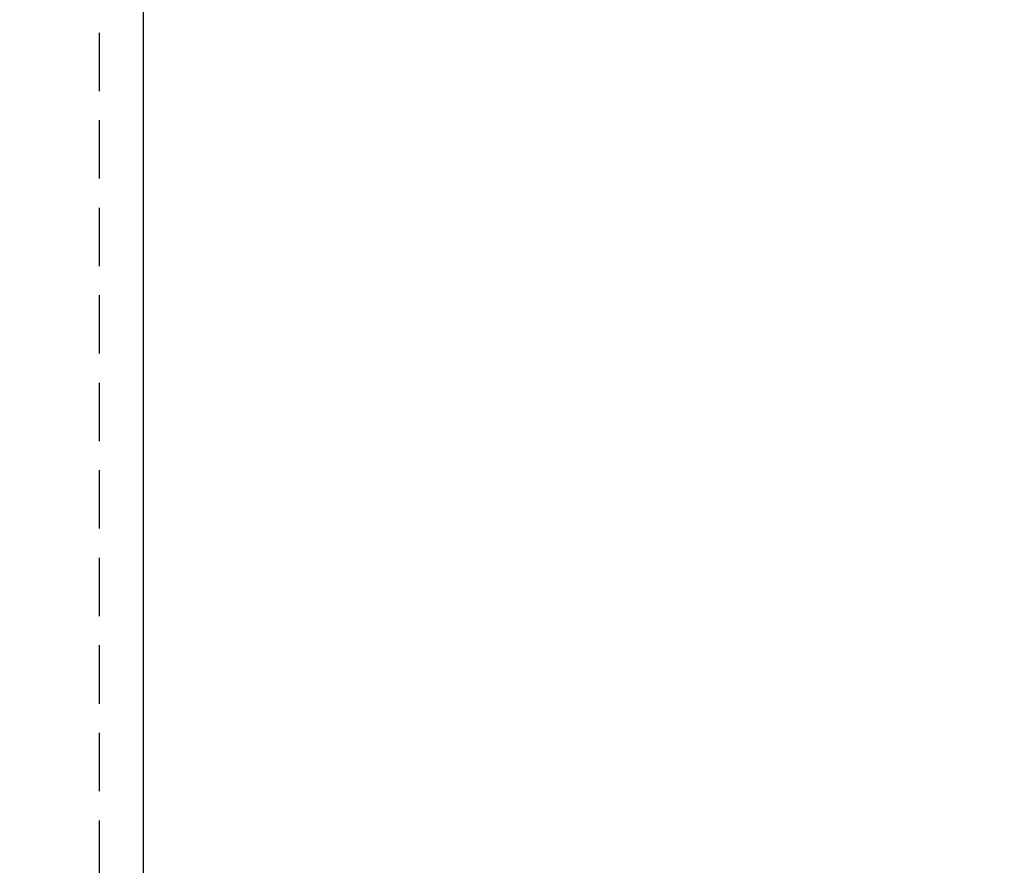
# Model space of a CAD drawing. Header units: feet. Extents: x -114 to 1432, y 355 to 669.
# Tile 128 of 197: x 1296.01 to 1300.23, y 460.18 to 463.81. Entities that reach past the tile are written whole.
import ezdxf
from ezdxf import colors
from ezdxf.entities.mleader import LeaderData, LeaderLine
from ezdxf.math import Vec2, Vec3

# ---------------------------------------------------------------- set-up
doc = ezdxf.new("R2010")
doc.units = ezdxf.units.FT
doc.header["$MEASUREMENT"] = 0
doc.linetypes.add('DOT', pattern=[0.25, 0, -0.25])
doc.linetypes.add('HIDDEN', pattern=[0.375, 0.25, -0.125])
for name, color, linetype in [('A-BULLETINBOARD', 3, 'Continuous'), ('A-HIDDEN', 8, 'DOT'), ('A-POSTS&BEAMS', 5, 'Continuous'), ('G-ANNO-TXT', 7, 'Continuous')]:
    doc.layers.add(name, color=color, linetype=linetype)
doc.styles.add('Arial', font='arial.ttf')

msp = doc.modelspace()

# ---------------------------------------------------------------- linework, layer by layer
at = {"layer": 'A-BULLETINBOARD', "linetype": 'Continuous'}
msp.add_lwpolyline([(1296.5436, 456.1881), (1296.5436, 504.1881), (1248.5436, 504.1881), (1248.5436, 456.1881)], close=True, dxfattribs=at)
at = {"layer": 'A-HIDDEN', "linetype": 'HIDDEN'}
msp.add_lwpolyline([(1296.3561, 456.3756), (1296.3561, 504.0006), (1248.7311, 504.0006), (1248.7311, 456.3756)], close=True, dxfattribs=at)
at = {"layer": 'A-POSTS&BEAMS'}
msp.add_lwpolyline([(1296.5436, 452.71), (1296.5436, 516.1881), (1304.0436, 516.1881), (1304.0436, 452.7373)], dxfattribs=at)

# ---------------------------------------------------------------- leaders
at = {"layer": 'G-ANNO-TXT'}
ml = msp.add_multileader_mtext('Standard', dxfattribs=at)
ml.set_content('\\A1;{\\H0.7x;\\S3/16;}"%%Cx2.5" LAG\\PSCREW (TYP.)', color=7, style='Arial')
ml.set_leader_properties(color=2, linetype='ByLayer', lineweight=-1)
ml.build(insert=Vec2(0, 0))
ml.multileader.update_dxf_attribs({"dogleg_length": 0.125, "arrow_head_size": 2.88, "scale": 18})
ctx = ml.context
ctx.base_point, ctx.scale, ctx.char_height, ctx.arrow_head_size, ctx.landing_gap_size, ctx.plane_origin = Vec3(1260.3293, 473.5838), 18, 2.34, 2.88, 1.8, Vec3(1298.8393, 486.1881)
ctx.text_align_type = 1
notes = []
notes.append((ctx, [(0, (1, 1, 0), (1258.0793, 473.5838), (1, 0), 2.25, [(0, [(1297.2342, 464.5813)], 0, []), (1, [(1248.9781, 464.293)], 0, [])])]))
ctx.mtext.insert, ctx.mtext.alignment, ctx.mtext.flow_direction = Vec3(1273.2562, 475.0978), 2, 5
for ctx, leaders in notes:
    for number, flags, end, landing, length, lines in leaders:
        leader = LeaderData()
        leader.index, (leader.has_last_leader_line, leader.has_dogleg_vector, leader.attachment_direction) = number, flags
        leader.last_leader_point, leader.dogleg_vector, leader.dogleg_length = Vec3(end), Vec3(landing), length
        for number, points, colour, breaks in lines:
            line = LeaderLine()
            line.index, line.vertices, line.color, line.breaks = number, Vec3.list(points), colors.encode_raw_color(colour), breaks
            leader.lines.append(line)
        ctx.leaders.append(leader)

doc.saveas('drawing.dxf')
